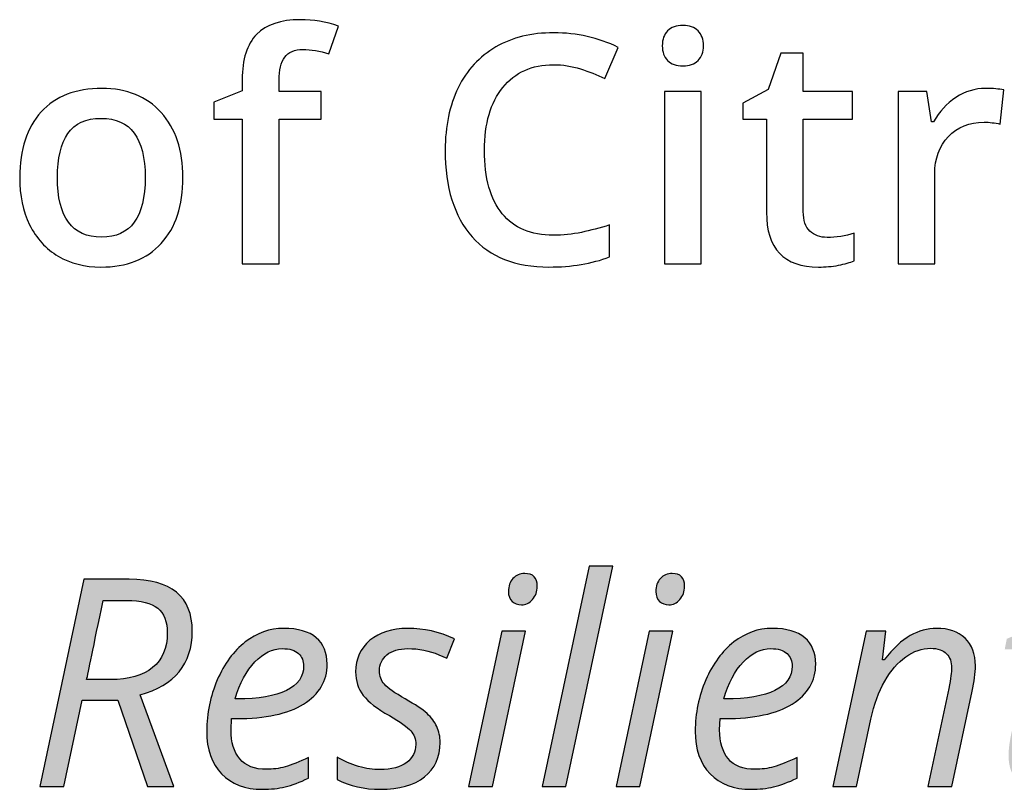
# Paper-space layout 'C6.0 DETAILS' of a CAD drawing. Header units: feet. Extents: x -24 to 101, y -3 to 30.
# Tile 16 of 29: x 39.831 to 40.103, y 15.503 to 15.716. Entities that reach past the tile are written whole.
import ezdxf

# ---------------------------------------------------------------- set-up
doc = ezdxf.new("R2010")
doc.units = ezdxf.units.FT
doc.header["$MEASUREMENT"] = 0
doc.layers.add('BDR-LOGO', color=135, linetype='Continuous')
doc.layers.add('G-TEXT-ST02', color=2, linetype='Continuous')
doc.layers.add('G-BRDR-LOGO-NPLT', color=7, linetype='Continuous', true_color=0x373a37, plot=False)
doc.layers.add('G-BRDR-LOGO-ST02', color=7, linetype='Continuous', true_color=0x373a37)

# ---------------------------------------------------------------- blocks, each defined once
blk = doc.blocks.new('A$C1309c7e8')
at = {"layer": 'G-BRDR-LOGO-ST02'}
h = blk.add_hatch(color=256, dxfattribs=at)
h.dxf.hatch_style = 1
edge = h.paths.add_edge_path()
edge.add_spline(control_points=[(0.42499, -1.2741), (0.41966, -1.29993), (0.41663, -1.31452), (0.41589, -1.31793), (0.41589, -1.31793), (0.42907, -1.31793), (0.42907, -1.31793), (0.43915, -1.31793), (0.44691, -1.3157), (0.45235, -1.31126), (0.45779, -1.30683), (0.4605, -1.30044), (0.4605, -1.29213), (0.4605, -1.28582), (0.45873, -1.28122), (0.45522, -1.27838), (0.45167, -1.27553), (0.44595, -1.2741), (0.438, -1.2741), (0.438, -1.2741), (0.42499, -1.2741), (0.42499, -1.2741)], knot_values=[0, 0, 0, 0, 1, 1, 1, 2, 2, 2, 3, 3, 3, 4, 4, 4, 5, 5, 5, 6, 6, 6, 7, 7, 7, 7], degree=3, periodic=0)
edge = h.paths.add_edge_path()
edge.add_spline(control_points=[(0.41346, -1.32937), (0.41346, -1.32937), (0.40335, -1.37704), (0.40335, -1.37704), (0.40335, -1.37704), (0.39002, -1.37704), (0.39002, -1.37704), (0.39002, -1.37704), (0.41425, -1.26242), (0.41425, -1.26242), (0.41425, -1.26242), (0.43934, -1.26242), (0.43934, -1.26242), (0.46265, -1.26242), (0.4743, -1.27199), (0.4743, -1.29112), (0.4743, -1.3093), (0.46469, -1.32103), (0.44545, -1.32632), (0.44545, -1.32632), (0.46419, -1.37704), (0.46419, -1.37704), (0.46419, -1.37704), (0.44961, -1.37704), (0.44961, -1.37704), (0.44961, -1.37704), (0.43322, -1.32937), (0.43322, -1.32937), (0.43322, -1.32937), (0.41346, -1.32937), (0.41346, -1.32937)], knot_values=[0, 0, 0, 0, 1, 1, 1, 2, 2, 2, 3, 3, 3, 4, 4, 4, 5, 5, 5, 6, 6, 6, 7, 7, 7, 8, 8, 8, 9, 9, 9, 10, 10, 10, 10], degree=3, periodic=0)
edge = h.paths.add_edge_path()
edge.add_spline(control_points=[(0.52408, -1.30076), (0.5187, -1.30076), (0.51364, -1.30322), (0.50892, -1.30813), (0.50418, -1.31303), (0.50056, -1.31986), (0.49805, -1.32859), (0.49805, -1.32859), (0.49899, -1.32859), (0.49899, -1.32859), (0.51091, -1.32859), (0.52005, -1.32704), (0.52639, -1.32392), (0.53275, -1.32081), (0.53592, -1.31631), (0.53592, -1.3104), (0.53592, -1.30763), (0.53496, -1.30534), (0.53307, -1.3035), (0.53115, -1.30167), (0.52816, -1.30076), (0.52408, -1.30076)], knot_values=[0, 0, 0, 0, 1, 1, 1, 2, 2, 2, 3, 3, 3, 4, 4, 4, 5, 5, 5, 6, 6, 6, 7, 7, 7, 7], degree=3, periodic=0)
edge = h.paths.add_edge_path()
edge.add_spline(control_points=[(0.51318, -1.37861), (0.50357, -1.37861), (0.49602, -1.37575), (0.49053, -1.37006), (0.48504, -1.36437), (0.4823, -1.35647), (0.4823, -1.34638), (0.4823, -1.33655), (0.48424, -1.32715), (0.48813, -1.31812), (0.49203, -1.30912), (0.49719, -1.30209), (0.50362, -1.29707), (0.51005, -1.29206), (0.51714, -1.28955), (0.52487, -1.28955), (0.53286, -1.28955), (0.53887, -1.29129), (0.5429, -1.29475), (0.54693, -1.29823), (0.54893, -1.30308), (0.54893, -1.3093), (0.54893, -1.31871), (0.54459, -1.3261), (0.53592, -1.33144), (0.52725, -1.3368), (0.51483, -1.33949), (0.49868, -1.33949), (0.49868, -1.33949), (0.49609, -1.33949), (0.49609, -1.33949), (0.49609, -1.33949), (0.49578, -1.34576), (0.49578, -1.34576), (0.49578, -1.35261), (0.49738, -1.35794), (0.50061, -1.3618), (0.50381, -1.36562), (0.50879, -1.36755), (0.51554, -1.36755), (0.51883, -1.36755), (0.52222, -1.36708), (0.5257, -1.36614), (0.52916, -1.3652), (0.53349, -1.36348), (0.53866, -1.36097), (0.53866, -1.36097), (0.53866, -1.37241), (0.53866, -1.37241), (0.53376, -1.37472), (0.52941, -1.37632), (0.52565, -1.37723), (0.52189, -1.37815), (0.51773, -1.37861), (0.51318, -1.37861)], knot_values=[0, 0, 0, 0, 1, 1, 1, 2, 2, 2, 3, 3, 3, 4, 4, 4, 5, 5, 5, 6, 6, 6, 7, 7, 7, 8, 8, 8, 9, 9, 9, 10, 10, 10, 11, 11, 11, 12, 12, 12, 13, 13, 13, 14, 14, 14, 15, 15, 15, 16, 16, 16, 17, 17, 17, 18, 18, 18, 18], degree=3, periodic=0)
edge = h.paths.add_edge_path()
edge.add_spline(control_points=[(0.61142, -1.35266), (0.61142, -1.36081), (0.60853, -1.36718), (0.60275, -1.37174), (0.59698, -1.37632), (0.58884, -1.37861), (0.57833, -1.37861), (0.5695, -1.37861), (0.56152, -1.3768), (0.55442, -1.3732), (0.55442, -1.3732), (0.55442, -1.36081), (0.55442, -1.36081), (0.55807, -1.363), (0.56203, -1.3647), (0.56626, -1.36591), (0.57049, -1.36711), (0.57441, -1.36771), (0.57802, -1.36771), (0.5846, -1.36771), (0.58957, -1.36641), (0.59291, -1.36379), (0.59625, -1.36117), (0.59793, -1.35783), (0.59793, -1.35375), (0.59793, -1.35078), (0.59702, -1.34827), (0.59519, -1.34623), (0.59335, -1.34419), (0.58942, -1.3414), (0.58335, -1.33784), (0.57656, -1.33403), (0.57175, -1.33028), (0.56892, -1.32663), (0.5661, -1.32298), (0.56469, -1.31863), (0.56469, -1.31362), (0.56469, -1.3064), (0.56733, -1.30059), (0.57261, -1.29616), (0.57789, -1.29176), (0.58484, -1.28955), (0.59346, -1.28955), (0.6024, -1.28955), (0.61102, -1.29148), (0.61933, -1.29535), (0.61933, -1.29535), (0.6151, -1.30609), (0.6151, -1.30609), (0.6151, -1.30609), (0.61071, -1.30413), (0.61071, -1.30413), (0.60543, -1.30189), (0.59969, -1.30076), (0.59346, -1.30076), (0.5886, -1.30076), (0.58479, -1.3019), (0.58202, -1.30416), (0.57924, -1.30645), (0.57786, -1.30938), (0.57786, -1.31299), (0.57786, -1.31592), (0.57879, -1.31843), (0.58064, -1.32051), (0.5825, -1.3226), (0.58633, -1.3253), (0.59213, -1.32859), (0.59773, -1.33172), (0.60174, -1.33442), (0.60416, -1.33666), (0.6066, -1.33891), (0.60841, -1.34132), (0.60961, -1.34392), (0.61082, -1.34649), (0.61142, -1.34941), (0.61142, -1.35266)], knot_values=[0, 0, 0, 0, 1, 1, 1, 2, 2, 2, 3, 3, 3, 4, 4, 4, 5, 5, 5, 6, 6, 6, 7, 7, 7, 8, 8, 8, 9, 9, 9, 10, 10, 10, 11, 11, 11, 12, 12, 12, 13, 13, 13, 14, 14, 14, 15, 15, 15, 16, 16, 16, 17, 17, 17, 18, 18, 18, 19, 19, 19, 20, 20, 20, 21, 21, 21, 22, 22, 22, 23, 23, 23, 24, 24, 24, 25, 25, 25, 25], degree=3, periodic=0)
edge = h.paths.add_edge_path()
edge.add_spline(control_points=[(0.6492, -1.26916), (0.6492, -1.26623), (0.65003, -1.26385), (0.65171, -1.26198), (0.65339, -1.26013), (0.65555, -1.25921), (0.65822, -1.25921), (0.66281, -1.25921), (0.66512, -1.26156), (0.66512, -1.26626), (0.66512, -1.26913), (0.66424, -1.27156), (0.6625, -1.27355), (0.66074, -1.27555), (0.65872, -1.27653), (0.65642, -1.27653), (0.65433, -1.27653), (0.65261, -1.27589), (0.65124, -1.27462), (0.64988, -1.27333), (0.6492, -1.27152), (0.6492, -1.26916)], knot_values=[0, 0, 0, 0, 1, 1, 1, 2, 2, 2, 3, 3, 3, 4, 4, 4, 5, 5, 5, 6, 6, 6, 7, 7, 7, 7], degree=3, periodic=0)
edge = h.paths.add_edge_path()
edge.add_spline(control_points=[(0.64034, -1.37704), (0.64034, -1.37704), (0.62717, -1.37704), (0.62717, -1.37704), (0.62717, -1.37704), (0.64552, -1.29112), (0.64552, -1.29112), (0.64552, -1.29112), (0.65869, -1.29112), (0.65869, -1.29112), (0.65869, -1.29112), (0.64034, -1.37704), (0.64034, -1.37704)], knot_values=[0, 0, 0, 0, 1, 1, 1, 2, 2, 2, 3, 3, 3, 4, 4, 4, 4], degree=3, periodic=0)
edge = h.paths.add_edge_path()
edge.add_spline(control_points=[(0.68095, -1.37704), (0.68095, -1.37704), (0.66778, -1.37704), (0.66778, -1.37704), (0.66778, -1.37704), (0.69381, -1.25505), (0.69381, -1.25505), (0.69381, -1.25505), (0.70698, -1.25505), (0.70698, -1.25505), (0.70698, -1.25505), (0.68095, -1.37704), (0.68095, -1.37704)], knot_values=[0, 0, 0, 0, 1, 1, 1, 2, 2, 2, 3, 3, 3, 4, 4, 4, 4], degree=3, periodic=0)
edge = h.paths.add_edge_path()
edge.add_spline(control_points=[(0.73074, -1.26916), (0.73074, -1.26623), (0.73157, -1.26385), (0.73324, -1.26198), (0.73492, -1.26013), (0.73709, -1.25921), (0.73975, -1.25921), (0.74435, -1.25921), (0.74665, -1.26156), (0.74665, -1.26626), (0.74665, -1.26913), (0.74577, -1.27156), (0.74403, -1.27355), (0.74228, -1.27555), (0.74025, -1.27653), (0.73795, -1.27653), (0.73586, -1.27653), (0.73414, -1.27589), (0.73277, -1.27462), (0.73141, -1.27333), (0.73074, -1.27152), (0.73074, -1.26916)], knot_values=[0, 0, 0, 0, 1, 1, 1, 2, 2, 2, 3, 3, 3, 4, 4, 4, 5, 5, 5, 6, 6, 6, 7, 7, 7, 7], degree=3, periodic=0)
edge = h.paths.add_edge_path()
edge.add_spline(control_points=[(0.72188, -1.37704), (0.72188, -1.37704), (0.70871, -1.37704), (0.70871, -1.37704), (0.70871, -1.37704), (0.72705, -1.29112), (0.72705, -1.29112), (0.72705, -1.29112), (0.74022, -1.29112), (0.74022, -1.29112), (0.74022, -1.29112), (0.72188, -1.37704), (0.72188, -1.37704)], knot_values=[0, 0, 0, 0, 1, 1, 1, 2, 2, 2, 3, 3, 3, 4, 4, 4, 4], degree=3, periodic=0)
edge = h.paths.add_edge_path()
edge.add_spline(control_points=[(0.79432, -1.30076), (0.78894, -1.30076), (0.78387, -1.30322), (0.77915, -1.30813), (0.77442, -1.31303), (0.7708, -1.31986), (0.76829, -1.32859), (0.76829, -1.32859), (0.76923, -1.32859), (0.76923, -1.32859), (0.78114, -1.32859), (0.79029, -1.32704), (0.79662, -1.32392), (0.80299, -1.32081), (0.80615, -1.31631), (0.80615, -1.3104), (0.80615, -1.30763), (0.8052, -1.30534), (0.8033, -1.3035), (0.80139, -1.30167), (0.79839, -1.30076), (0.79432, -1.30076)], knot_values=[0, 0, 0, 0, 1, 1, 1, 2, 2, 2, 3, 3, 3, 4, 4, 4, 5, 5, 5, 6, 6, 6, 7, 7, 7, 7], degree=3, periodic=0)
edge = h.paths.add_edge_path()
edge.add_spline(control_points=[(0.78342, -1.37861), (0.77381, -1.37861), (0.76625, -1.37575), (0.76076, -1.37006), (0.75527, -1.36437), (0.75253, -1.35647), (0.75253, -1.34638), (0.75253, -1.33655), (0.75447, -1.32715), (0.75836, -1.31812), (0.76227, -1.30912), (0.76743, -1.30209), (0.77385, -1.29707), (0.78028, -1.29206), (0.78737, -1.28955), (0.7951, -1.28955), (0.8031, -1.28955), (0.8091, -1.29129), (0.81313, -1.29475), (0.81716, -1.29823), (0.81917, -1.30308), (0.81917, -1.3093), (0.81917, -1.31871), (0.81482, -1.3261), (0.80615, -1.33144), (0.79748, -1.3368), (0.78506, -1.33949), (0.76891, -1.33949), (0.76891, -1.33949), (0.76633, -1.33949), (0.76633, -1.33949), (0.76633, -1.33949), (0.76601, -1.34576), (0.76601, -1.34576), (0.76601, -1.35261), (0.76761, -1.35794), (0.77084, -1.3618), (0.77404, -1.36562), (0.77903, -1.36755), (0.78577, -1.36755), (0.78906, -1.36755), (0.79245, -1.36708), (0.79593, -1.36614), (0.7994, -1.3652), (0.80372, -1.36348), (0.8089, -1.36097), (0.8089, -1.36097), (0.8089, -1.37241), (0.8089, -1.37241), (0.80399, -1.37472), (0.79965, -1.37632), (0.79588, -1.37723), (0.79212, -1.37815), (0.78797, -1.37861), (0.78342, -1.37861)], knot_values=[0, 0, 0, 0, 1, 1, 1, 2, 2, 2, 3, 3, 3, 4, 4, 4, 5, 5, 5, 6, 6, 6, 7, 7, 7, 8, 8, 8, 9, 9, 9, 10, 10, 10, 11, 11, 11, 12, 12, 12, 13, 13, 13, 14, 14, 14, 15, 15, 15, 16, 16, 16, 17, 17, 17, 18, 18, 18, 18], degree=3, periodic=0)
edge = h.paths.add_edge_path()
edge.add_spline(control_points=[(0.88118, -1.37704), (0.88118, -1.37704), (0.89278, -1.32279), (0.89278, -1.32279), (0.89383, -1.31735), (0.89435, -1.31358), (0.89435, -1.3115), (0.89435, -1.30821), (0.89342, -1.30557), (0.89157, -1.30358), (0.88971, -1.30159), (0.88675, -1.3006), (0.88267, -1.3006), (0.87801, -1.3006), (0.87348, -1.30217), (0.86906, -1.30531), (0.86465, -1.30844), (0.86075, -1.31291), (0.85739, -1.31871), (0.85401, -1.32451), (0.85147, -1.33154), (0.84974, -1.3398), (0.84974, -1.3398), (0.84182, -1.37704), (0.84182, -1.37704), (0.84182, -1.37704), (0.82865, -1.37704), (0.82865, -1.37704), (0.82865, -1.37704), (0.847, -1.29112), (0.847, -1.29112), (0.847, -1.29112), (0.8579, -1.29112), (0.8579, -1.29112), (0.8579, -1.29112), (0.85617, -1.30703), (0.85617, -1.30703), (0.85617, -1.30703), (0.85695, -1.30703), (0.85695, -1.30703), (0.86197, -1.30065), (0.86682, -1.29615), (0.8715, -1.2935), (0.87618, -1.29086), (0.88102, -1.28955), (0.88604, -1.28955), (0.89267, -1.28955), (0.89791, -1.29137), (0.90177, -1.295), (0.90559, -1.29863), (0.90752, -1.30371), (0.90752, -1.31024), (0.90752, -1.31437), (0.90692, -1.31907), (0.90572, -1.32436), (0.90572, -1.32436), (0.89451, -1.37704), (0.89451, -1.37704), (0.89451, -1.37704), (0.88118, -1.37704), (0.88118, -1.37704)], knot_values=[0, 0, 0, 0, 1, 1, 1, 2, 2, 2, 3, 3, 3, 4, 4, 4, 5, 5, 5, 6, 6, 6, 7, 7, 7, 8, 8, 8, 9, 9, 9, 10, 10, 10, 11, 11, 11, 12, 12, 12, 13, 13, 13, 14, 14, 14, 15, 15, 15, 16, 16, 16, 17, 17, 17, 18, 18, 18, 19, 19, 19, 20, 20, 20, 20], degree=3, periodic=0)
edge = h.paths.add_edge_path()
edge.add_spline(control_points=[(0.94766, -1.36787), (0.95053, -1.36787), (0.95429, -1.36719), (0.95895, -1.36583), (0.95895, -1.36583), (0.95895, -1.37594), (0.95895, -1.37594), (0.95718, -1.37668), (0.95498, -1.3773), (0.95236, -1.37782), (0.94974, -1.37834), (0.94766, -1.37861), (0.94609, -1.37861), (0.93955, -1.37861), (0.93455, -1.37705), (0.93109, -1.37393), (0.92761, -1.37083), (0.92586, -1.36619), (0.92586, -1.36003), (0.92586, -1.35658), (0.92634, -1.35266), (0.92728, -1.34827), (0.92728, -1.34827), (0.93723, -1.30107), (0.93723, -1.30107), (0.93723, -1.30107), (0.92375, -1.30107), (0.92375, -1.30107), (0.92375, -1.30107), (0.92485, -1.29535), (0.92485, -1.29535), (0.92485, -1.29535), (0.93935, -1.28923), (0.93935, -1.28923), (0.93935, -1.28923), (0.94915, -1.27136), (0.94915, -1.27136), (0.94915, -1.27136), (0.95683, -1.27136), (0.95683, -1.27136), (0.95683, -1.27136), (0.95252, -1.29112), (0.95252, -1.29112), (0.95252, -1.29112), (0.974, -1.29112), (0.974, -1.29112), (0.974, -1.29112), (0.97196, -1.30107), (0.97196, -1.30107), (0.97196, -1.30107), (0.95056, -1.30107), (0.95056, -1.30107), (0.95056, -1.30107), (0.94045, -1.34842), (0.94045, -1.34842), (0.93951, -1.35297), (0.93904, -1.35642), (0.93904, -1.35877), (0.93904, -1.3617), (0.93979, -1.36395), (0.94131, -1.36551), (0.94283, -1.36708), (0.94495, -1.36787), (0.94766, -1.36787)], knot_values=[0, 0, 0, 0, 1, 1, 1, 2, 2, 2, 3, 3, 3, 4, 4, 4, 5, 5, 5, 6, 6, 6, 7, 7, 7, 8, 8, 8, 9, 9, 9, 10, 10, 10, 11, 11, 11, 12, 12, 12, 13, 13, 13, 14, 14, 14, 15, 15, 15, 16, 16, 16, 17, 17, 17, 18, 18, 18, 19, 19, 19, 20, 20, 20, 21, 21, 21, 21], degree=3, periodic=0)
at = {"layer": 'G-BRDR-LOGO-NPLT'}
for points, knots in [([(0.54558, -1.00788), (0.54558, -1.00788), (0.52231, -1.00788), (0.52231, -1.00788), (0.52231, -1.00788), (0.52231, -1.08791), (0.52231, -1.08791), (0.52231, -1.08791), (0.50196, -1.08791), (0.50196, -1.08791), (0.50196, -1.08791), (0.50196, -1.00788), (0.50196, -1.00788), (0.50196, -1.00788), (0.48625, -1.00788), (0.48625, -1.00788), (0.48625, -1.00788), (0.48625, -0.9984), (0.48625, -0.9984), (0.48625, -0.9984), (0.50196, -0.99219), (0.50196, -0.99219), (0.50196, -0.99219), (0.50196, -0.98598), (0.50196, -0.98598), (0.50196, -0.97471), (0.50459, -0.96636), (0.50989, -0.96092), (0.51518, -0.9555), (0.52325, -0.95279), (0.53412, -0.95279), (0.54125, -0.95279), (0.54826, -0.95396), (0.55516, -0.95631), (0.55516, -0.95631), (0.54981, -0.97166), (0.54981, -0.97166), (0.54481, -0.97005), (0.54004, -0.96925), (0.5355, -0.96925), (0.5309, -0.96925), (0.52755, -0.97068), (0.52545, -0.97351), (0.52334, -0.97637), (0.52231, -0.98063), (0.52231, -0.98632), (0.52231, -0.98632), (0.52231, -0.99253), (0.52231, -0.99253), (0.52231, -0.99253), (0.54558, -0.99253), (0.54558, -0.99253), (0.54558, -0.99253), (0.54558, -1.00788), (0.54558, -1.00788)], [0, 0, 0, 0, 1, 1, 1, 2, 2, 2, 3, 3, 3, 4, 4, 4, 5, 5, 5, 6, 6, 6, 7, 7, 7, 8, 8, 8, 9, 9, 9, 10, 10, 10, 11, 11, 11, 12, 12, 12, 13, 13, 13, 14, 14, 14, 15, 15, 15, 16, 16, 16, 17, 17, 17, 18, 18, 18, 18]), ([(0.73429, -0.96727), (0.73429, -0.96364), (0.73528, -0.96086), (0.73727, -0.9589), (0.73925, -0.95694), (0.74209, -0.95597), (0.74576, -0.95597), (0.74933, -0.95597), (0.75211, -0.95694), (0.75408, -0.9589), (0.75607, -0.96086), (0.75706, -0.96364), (0.75706, -0.96727), (0.75706, -0.97072), (0.75607, -0.97344), (0.75408, -0.97541), (0.75211, -0.9774), (0.74933, -0.97839), (0.74576, -0.97839), (0.74209, -0.97839), (0.73925, -0.9774), (0.73727, -0.97541), (0.73528, -0.97344), (0.73429, -0.97072), (0.73429, -0.96727)], [0, 0, 0, 0, 1, 1, 1, 2, 2, 2, 3, 3, 3, 4, 4, 4, 5, 5, 5, 6, 6, 6, 7, 7, 7, 8, 8, 8, 8]), ([(0.67405, -0.9777), (0.66222, -0.9777), (0.6529, -0.9819), (0.64611, -0.99029), (0.63934, -0.99868), (0.63595, -1.01027), (0.63595, -1.02504), (0.63595, -1.04051), (0.63922, -1.05221), (0.64574, -1.06014), (0.65226, -1.06808), (0.6617, -1.07204), (0.67405, -1.07204), (0.67942, -1.07204), (0.68459, -1.07151), (0.68958, -1.07044), (0.69459, -1.06938), (0.69978, -1.06801), (0.70519, -1.06635), (0.70519, -1.06635), (0.70519, -1.08402), (0.70519, -1.08402), (0.6953, -1.08777), (0.68409, -1.08964), (0.67156, -1.08964), (0.65311, -1.08964), (0.63893, -1.08404), (0.62906, -1.07286), (0.61916, -1.06168), (0.61422, -1.04569), (0.61422, -1.02488), (0.61422, -1.01177), (0.61662, -1.00029), (0.62142, -0.99046), (0.62622, -0.98063), (0.63316, -0.97311), (0.64224, -0.96787), (0.65132, -0.96263), (0.66198, -0.96003), (0.67424, -0.96003), (0.68712, -0.96003), (0.69902, -0.96273), (0.70993, -0.96812), (0.70993, -0.96812), (0.70253, -0.98529), (0.70253, -0.98529), (0.69826, -0.98328), (0.69376, -0.98151), (0.68903, -0.97999), (0.68428, -0.97847), (0.67929, -0.9777), (0.67405, -0.9777)], [0, 0, 0, 0, 1, 1, 1, 2, 2, 2, 3, 3, 3, 4, 4, 4, 5, 5, 5, 6, 6, 6, 7, 7, 7, 8, 8, 8, 9, 9, 9, 10, 10, 10, 11, 11, 11, 12, 12, 12, 13, 13, 13, 14, 14, 14, 15, 15, 15, 16, 16, 16, 17, 17, 17, 17]), ([(0.82556, -1.07325), (0.8305, -1.07325), (0.83546, -1.07248), (0.8404, -1.07091), (0.8404, -1.07091), (0.8404, -1.08619), (0.8404, -1.08619), (0.83815, -1.08716), (0.83527, -1.08799), (0.83173, -1.08865), (0.8282, -1.08931), (0.82453, -1.08964), (0.82074, -1.08964), (0.80153, -1.08964), (0.79193, -1.07952), (0.79193, -1.05928), (0.79193, -1.05928), (0.79193, -1.00788), (0.79193, -1.00788), (0.79193, -1.00788), (0.7789, -1.00788), (0.7789, -1.00788), (0.7789, -1.00788), (0.7789, -0.99892), (0.7789, -0.99892), (0.7789, -0.99892), (0.79289, -0.9915), (0.79289, -0.9915), (0.79289, -0.9915), (0.79979, -0.97132), (0.79979, -0.97132), (0.79979, -0.97132), (0.81228, -0.97132), (0.81228, -0.97132), (0.81228, -0.97132), (0.81228, -0.99253), (0.81228, -0.99253), (0.81228, -0.99253), (0.83946, -0.99253), (0.83946, -0.99253), (0.83946, -0.99253), (0.83946, -1.00788), (0.83946, -1.00788), (0.83946, -1.00788), (0.81228, -1.00788), (0.81228, -1.00788), (0.81228, -1.00788), (0.81228, -1.05894), (0.81228, -1.05894), (0.81228, -1.06383), (0.81351, -1.06743), (0.81595, -1.06975), (0.8184, -1.07209), (0.8216, -1.07325), (0.82556, -1.07325)], [0, 0, 0, 0, 1, 1, 1, 2, 2, 2, 3, 3, 3, 4, 4, 4, 5, 5, 5, 6, 6, 6, 7, 7, 7, 8, 8, 8, 9, 9, 9, 10, 10, 10, 11, 11, 11, 12, 12, 12, 13, 13, 13, 14, 14, 14, 15, 15, 15, 16, 16, 16, 17, 17, 17, 18, 18, 18, 18]), ([(0.46914, -1.04006), (0.46914, -1.05563), (0.46514, -1.06779), (0.45715, -1.07653), (0.44915, -1.08526), (0.43803, -1.08964), (0.42377, -1.08964), (0.41486, -1.08964), (0.40699, -1.08763), (0.40015, -1.0836), (0.3933, -1.07957), (0.38805, -1.0738), (0.38436, -1.06627), (0.38068, -1.05873), (0.37884, -1.05), (0.37884, -1.04006), (0.37884, -1.02458), (0.38281, -1.01251), (0.39074, -1.00384), (0.39868, -0.99515), (0.40986, -0.99081), (0.4243, -0.99081), (0.4381, -0.99081), (0.44901, -0.99525), (0.45707, -1.00414), (0.46511, -1.01301), (0.46914, -1.02499), (0.46914, -1.04006)], [0, 0, 0, 0, 1, 1, 1, 2, 2, 2, 3, 3, 3, 4, 4, 4, 5, 5, 5, 6, 6, 6, 7, 7, 7, 8, 8, 8, 9, 9, 9, 9]), ([(0.91315, -0.99081), (0.91723, -0.99081), (0.92058, -0.99109), (0.92323, -0.99167), (0.92323, -0.99167), (0.92124, -1.01055), (0.92124, -1.01055), (0.91837, -1.00986), (0.91538, -1.00951), (0.91227, -1.00951), (0.90418, -1.00951), (0.89761, -1.01216), (0.89258, -1.01745), (0.88754, -1.02275), (0.88502, -1.02962), (0.88502, -1.03807), (0.88502, -1.03807), (0.88502, -1.08791), (0.88502, -1.08791), (0.88502, -1.08791), (0.86476, -1.08791), (0.86476, -1.08791), (0.86476, -1.08791), (0.86476, -0.99253), (0.86476, -0.99253), (0.86476, -0.99253), (0.88063, -0.99253), (0.88063, -0.99253), (0.88063, -0.99253), (0.8833, -1.00936), (0.8833, -1.00936), (0.8833, -1.00936), (0.88433, -1.00936), (0.88433, -1.00936), (0.8875, -1.00365), (0.89162, -0.99915), (0.89672, -0.99581), (0.9018, -0.99247), (0.90728, -0.99081), (0.91315, -0.99081)], [0, 0, 0, 0, 1, 1, 1, 2, 2, 2, 3, 3, 3, 4, 4, 4, 5, 5, 5, 6, 6, 6, 7, 7, 7, 8, 8, 8, 9, 9, 9, 10, 10, 10, 11, 11, 11, 12, 12, 12, 13, 13, 13, 13]), ([(0.75576, -1.08791), (0.75576, -1.08791), (0.7355, -1.08791), (0.7355, -1.08791), (0.7355, -1.08791), (0.7355, -0.99253), (0.7355, -0.99253), (0.7355, -0.99253), (0.75576, -0.99253), (0.75576, -0.99253), (0.75576, -0.99253), (0.75576, -1.08791), (0.75576, -1.08791)], [0, 0, 0, 0, 1, 1, 1, 2, 2, 2, 3, 3, 3, 4, 4, 4, 4]), ([(0.39971, -1.04006), (0.39971, -1.06207), (0.40785, -1.07308), (0.42411, -1.07308), (0.44021, -1.07308), (0.44826, -1.06207), (0.44826, -1.04006), (0.44826, -1.01826), (0.44017, -1.00737), (0.42395, -1.00737), (0.41544, -1.00737), (0.40928, -1.01019), (0.40545, -1.01582), (0.40163, -1.02145), (0.39971, -1.02952), (0.39971, -1.04006)], [0, 0, 0, 0, 1, 1, 1, 2, 2, 2, 3, 3, 3, 4, 4, 4, 5, 5, 5, 5]), ([(0.68095, -1.37704), (0.68095, -1.37704), (0.66778, -1.37704), (0.66778, -1.37704), (0.66778, -1.37704), (0.69381, -1.25505), (0.69381, -1.25505), (0.69381, -1.25505), (0.70698, -1.25505), (0.70698, -1.25505), (0.70698, -1.25505), (0.68095, -1.37704), (0.68095, -1.37704)], [0, 0, 0, 0, 1, 1, 1, 2, 2, 2, 3, 3, 3, 4, 4, 4, 4]), ([(0.41346, -1.32937), (0.41346, -1.32937), (0.40335, -1.37704), (0.40335, -1.37704), (0.40335, -1.37704), (0.39002, -1.37704), (0.39002, -1.37704), (0.39002, -1.37704), (0.41425, -1.26242), (0.41425, -1.26242), (0.41425, -1.26242), (0.43934, -1.26242), (0.43934, -1.26242), (0.46265, -1.26242), (0.4743, -1.27199), (0.4743, -1.29112), (0.4743, -1.3093), (0.46469, -1.32103), (0.44545, -1.32632), (0.44545, -1.32632), (0.46419, -1.37704), (0.46419, -1.37704), (0.46419, -1.37704), (0.44961, -1.37704), (0.44961, -1.37704), (0.44961, -1.37704), (0.43322, -1.32937), (0.43322, -1.32937), (0.43322, -1.32937), (0.41346, -1.32937), (0.41346, -1.32937)], [0, 0, 0, 0, 1, 1, 1, 2, 2, 2, 3, 3, 3, 4, 4, 4, 5, 5, 5, 6, 6, 6, 7, 7, 7, 8, 8, 8, 9, 9, 9, 10, 10, 10, 10]), ([(0.6492, -1.26916), (0.6492, -1.26623), (0.65003, -1.26385), (0.65171, -1.26198), (0.65339, -1.26013), (0.65555, -1.25921), (0.65822, -1.25921), (0.66281, -1.25921), (0.66512, -1.26156), (0.66512, -1.26626), (0.66512, -1.26913), (0.66424, -1.27156), (0.6625, -1.27355), (0.66074, -1.27555), (0.65872, -1.27653), (0.65642, -1.27653), (0.65433, -1.27653), (0.65261, -1.27589), (0.65124, -1.27462), (0.64988, -1.27333), (0.6492, -1.27152), (0.6492, -1.26916)], [0, 0, 0, 0, 1, 1, 1, 2, 2, 2, 3, 3, 3, 4, 4, 4, 5, 5, 5, 6, 6, 6, 7, 7, 7, 7]), ([(0.73074, -1.26916), (0.73074, -1.26623), (0.73157, -1.26385), (0.73324, -1.26198), (0.73492, -1.26013), (0.73709, -1.25921), (0.73975, -1.25921), (0.74435, -1.25921), (0.74665, -1.26156), (0.74665, -1.26626), (0.74665, -1.26913), (0.74577, -1.27156), (0.74403, -1.27355), (0.74228, -1.27555), (0.74025, -1.27653), (0.73795, -1.27653), (0.73586, -1.27653), (0.73414, -1.27589), (0.73277, -1.27462), (0.73141, -1.27333), (0.73074, -1.27152), (0.73074, -1.26916)], [0, 0, 0, 0, 1, 1, 1, 2, 2, 2, 3, 3, 3, 4, 4, 4, 5, 5, 5, 6, 6, 6, 7, 7, 7, 7]), ([(0.42499, -1.2741), (0.41966, -1.29993), (0.41663, -1.31452), (0.41589, -1.31793), (0.41589, -1.31793), (0.42907, -1.31793), (0.42907, -1.31793), (0.43915, -1.31793), (0.44691, -1.3157), (0.45235, -1.31126), (0.45779, -1.30683), (0.4605, -1.30044), (0.4605, -1.29213), (0.4605, -1.28582), (0.45873, -1.28122), (0.45522, -1.27838), (0.45167, -1.27553), (0.44595, -1.2741), (0.438, -1.2741), (0.438, -1.2741), (0.42499, -1.2741), (0.42499, -1.2741)], [0, 0, 0, 0, 1, 1, 1, 2, 2, 2, 3, 3, 3, 4, 4, 4, 5, 5, 5, 6, 6, 6, 7, 7, 7, 7]), ([(0.51318, -1.37861), (0.50357, -1.37861), (0.49602, -1.37575), (0.49053, -1.37006), (0.48504, -1.36437), (0.4823, -1.35647), (0.4823, -1.34638), (0.4823, -1.33655), (0.48424, -1.32715), (0.48813, -1.31812), (0.49203, -1.30912), (0.49719, -1.30209), (0.50362, -1.29707), (0.51005, -1.29206), (0.51714, -1.28955), (0.52487, -1.28955), (0.53286, -1.28955), (0.53887, -1.29129), (0.5429, -1.29475), (0.54693, -1.29823), (0.54893, -1.30308), (0.54893, -1.3093), (0.54893, -1.31871), (0.54459, -1.3261), (0.53592, -1.33144), (0.52725, -1.3368), (0.51483, -1.33949), (0.49868, -1.33949), (0.49868, -1.33949), (0.49609, -1.33949), (0.49609, -1.33949), (0.49609, -1.33949), (0.49578, -1.34576), (0.49578, -1.34576), (0.49578, -1.35261), (0.49738, -1.35794), (0.50061, -1.3618), (0.50381, -1.36562), (0.50879, -1.36755), (0.51554, -1.36755), (0.51883, -1.36755), (0.52222, -1.36708), (0.5257, -1.36614), (0.52916, -1.3652), (0.53349, -1.36348), (0.53866, -1.36097), (0.53866, -1.36097), (0.53866, -1.37241), (0.53866, -1.37241), (0.53376, -1.37472), (0.52941, -1.37632), (0.52565, -1.37723), (0.52189, -1.37815), (0.51773, -1.37861), (0.51318, -1.37861)], [0, 0, 0, 0, 1, 1, 1, 2, 2, 2, 3, 3, 3, 4, 4, 4, 5, 5, 5, 6, 6, 6, 7, 7, 7, 8, 8, 8, 9, 9, 9, 10, 10, 10, 11, 11, 11, 12, 12, 12, 13, 13, 13, 14, 14, 14, 15, 15, 15, 16, 16, 16, 17, 17, 17, 18, 18, 18, 18]), ([(0.61142, -1.35266), (0.61142, -1.36081), (0.60853, -1.36718), (0.60275, -1.37174), (0.59698, -1.37632), (0.58884, -1.37861), (0.57833, -1.37861), (0.5695, -1.37861), (0.56152, -1.3768), (0.55442, -1.3732), (0.55442, -1.3732), (0.55442, -1.36081), (0.55442, -1.36081), (0.55807, -1.363), (0.56203, -1.3647), (0.56626, -1.36591), (0.57049, -1.36711), (0.57441, -1.36771), (0.57802, -1.36771), (0.5846, -1.36771), (0.58957, -1.36641), (0.59291, -1.36379), (0.59625, -1.36117), (0.59793, -1.35783), (0.59793, -1.35375), (0.59793, -1.35078), (0.59702, -1.34827), (0.59519, -1.34623), (0.59335, -1.34419), (0.58942, -1.3414), (0.58335, -1.33784), (0.57656, -1.33403), (0.57175, -1.33028), (0.56892, -1.32663), (0.5661, -1.32298), (0.56469, -1.31863), (0.56469, -1.31362), (0.56469, -1.3064), (0.56733, -1.30059), (0.57261, -1.29616), (0.57789, -1.29176), (0.58484, -1.28955), (0.59346, -1.28955), (0.6024, -1.28955), (0.61102, -1.29148), (0.61933, -1.29535), (0.61933, -1.29535), (0.6151, -1.30609), (0.6151, -1.30609), (0.6151, -1.30609), (0.61071, -1.30413), (0.61071, -1.30413), (0.60543, -1.30189), (0.59969, -1.30076), (0.59346, -1.30076), (0.5886, -1.30076), (0.58479, -1.3019), (0.58202, -1.30416), (0.57924, -1.30645), (0.57786, -1.30938), (0.57786, -1.31299), (0.57786, -1.31592), (0.57879, -1.31843), (0.58064, -1.32051), (0.5825, -1.3226), (0.58633, -1.3253), (0.59213, -1.32859), (0.59773, -1.33172), (0.60174, -1.33442), (0.60416, -1.33666), (0.6066, -1.33891), (0.60841, -1.34132), (0.60961, -1.34392), (0.61082, -1.34649), (0.61142, -1.34941), (0.61142, -1.35266)], [0, 0, 0, 0, 1, 1, 1, 2, 2, 2, 3, 3, 3, 4, 4, 4, 5, 5, 5, 6, 6, 6, 7, 7, 7, 8, 8, 8, 9, 9, 9, 10, 10, 10, 11, 11, 11, 12, 12, 12, 13, 13, 13, 14, 14, 14, 15, 15, 15, 16, 16, 16, 17, 17, 17, 18, 18, 18, 19, 19, 19, 20, 20, 20, 21, 21, 21, 22, 22, 22, 23, 23, 23, 24, 24, 24, 25, 25, 25, 25]), ([(0.78342, -1.37861), (0.77381, -1.37861), (0.76625, -1.37575), (0.76076, -1.37006), (0.75527, -1.36437), (0.75253, -1.35647), (0.75253, -1.34638), (0.75253, -1.33655), (0.75447, -1.32715), (0.75836, -1.31812), (0.76227, -1.30912), (0.76743, -1.30209), (0.77385, -1.29707), (0.78028, -1.29206), (0.78737, -1.28955), (0.7951, -1.28955), (0.8031, -1.28955), (0.8091, -1.29129), (0.81313, -1.29475), (0.81716, -1.29823), (0.81917, -1.30308), (0.81917, -1.3093), (0.81917, -1.31871), (0.81482, -1.3261), (0.80615, -1.33144), (0.79748, -1.3368), (0.78506, -1.33949), (0.76891, -1.33949), (0.76891, -1.33949), (0.76633, -1.33949), (0.76633, -1.33949), (0.76633, -1.33949), (0.76601, -1.34576), (0.76601, -1.34576), (0.76601, -1.35261), (0.76761, -1.35794), (0.77084, -1.3618), (0.77404, -1.36562), (0.77903, -1.36755), (0.78577, -1.36755), (0.78906, -1.36755), (0.79245, -1.36708), (0.79593, -1.36614), (0.7994, -1.3652), (0.80372, -1.36348), (0.8089, -1.36097), (0.8089, -1.36097), (0.8089, -1.37241), (0.8089, -1.37241), (0.80399, -1.37472), (0.79965, -1.37632), (0.79588, -1.37723), (0.79212, -1.37815), (0.78797, -1.37861), (0.78342, -1.37861)], [0, 0, 0, 0, 1, 1, 1, 2, 2, 2, 3, 3, 3, 4, 4, 4, 5, 5, 5, 6, 6, 6, 7, 7, 7, 8, 8, 8, 9, 9, 9, 10, 10, 10, 11, 11, 11, 12, 12, 12, 13, 13, 13, 14, 14, 14, 15, 15, 15, 16, 16, 16, 17, 17, 17, 18, 18, 18, 18]), ([(0.88118, -1.37704), (0.88118, -1.37704), (0.89278, -1.32279), (0.89278, -1.32279), (0.89383, -1.31735), (0.89435, -1.31358), (0.89435, -1.3115), (0.89435, -1.30821), (0.89342, -1.30557), (0.89157, -1.30358), (0.88971, -1.30159), (0.88675, -1.3006), (0.88267, -1.3006), (0.87801, -1.3006), (0.87348, -1.30217), (0.86906, -1.30531), (0.86465, -1.30844), (0.86075, -1.31291), (0.85739, -1.31871), (0.85401, -1.32451), (0.85147, -1.33154), (0.84974, -1.3398), (0.84974, -1.3398), (0.84182, -1.37704), (0.84182, -1.37704), (0.84182, -1.37704), (0.82865, -1.37704), (0.82865, -1.37704), (0.82865, -1.37704), (0.847, -1.29112), (0.847, -1.29112), (0.847, -1.29112), (0.8579, -1.29112), (0.8579, -1.29112), (0.8579, -1.29112), (0.85617, -1.30703), (0.85617, -1.30703), (0.85617, -1.30703), (0.85695, -1.30703), (0.85695, -1.30703), (0.86197, -1.30065), (0.86682, -1.29615), (0.8715, -1.2935), (0.87618, -1.29086), (0.88102, -1.28955), (0.88604, -1.28955), (0.89267, -1.28955), (0.89791, -1.29137), (0.90177, -1.295), (0.90559, -1.29863), (0.90752, -1.30371), (0.90752, -1.31024), (0.90752, -1.31437), (0.90692, -1.31907), (0.90572, -1.32436), (0.90572, -1.32436), (0.89451, -1.37704), (0.89451, -1.37704), (0.89451, -1.37704), (0.88118, -1.37704), (0.88118, -1.37704)], [0, 0, 0, 0, 1, 1, 1, 2, 2, 2, 3, 3, 3, 4, 4, 4, 5, 5, 5, 6, 6, 6, 7, 7, 7, 8, 8, 8, 9, 9, 9, 10, 10, 10, 11, 11, 11, 12, 12, 12, 13, 13, 13, 14, 14, 14, 15, 15, 15, 16, 16, 16, 17, 17, 17, 18, 18, 18, 19, 19, 19, 20, 20, 20, 20]), ([(0.64034, -1.37704), (0.64034, -1.37704), (0.62717, -1.37704), (0.62717, -1.37704), (0.62717, -1.37704), (0.64552, -1.29112), (0.64552, -1.29112), (0.64552, -1.29112), (0.65869, -1.29112), (0.65869, -1.29112), (0.65869, -1.29112), (0.64034, -1.37704), (0.64034, -1.37704)], [0, 0, 0, 0, 1, 1, 1, 2, 2, 2, 3, 3, 3, 4, 4, 4, 4]), ([(0.72188, -1.37704), (0.72188, -1.37704), (0.70871, -1.37704), (0.70871, -1.37704), (0.70871, -1.37704), (0.72705, -1.29112), (0.72705, -1.29112), (0.72705, -1.29112), (0.74022, -1.29112), (0.74022, -1.29112), (0.74022, -1.29112), (0.72188, -1.37704), (0.72188, -1.37704)], [0, 0, 0, 0, 1, 1, 1, 2, 2, 2, 3, 3, 3, 4, 4, 4, 4]), ([(0.52408, -1.30076), (0.5187, -1.30076), (0.51364, -1.30322), (0.50892, -1.30813), (0.50418, -1.31303), (0.50056, -1.31986), (0.49805, -1.32859), (0.49805, -1.32859), (0.49899, -1.32859), (0.49899, -1.32859), (0.51091, -1.32859), (0.52005, -1.32704), (0.52639, -1.32392), (0.53275, -1.32081), (0.53592, -1.31631), (0.53592, -1.3104), (0.53592, -1.30763), (0.53496, -1.30534), (0.53307, -1.3035), (0.53115, -1.30167), (0.52816, -1.30076), (0.52408, -1.30076)], [0, 0, 0, 0, 1, 1, 1, 2, 2, 2, 3, 3, 3, 4, 4, 4, 5, 5, 5, 6, 6, 6, 7, 7, 7, 7]), ([(0.79432, -1.30076), (0.78894, -1.30076), (0.78387, -1.30322), (0.77915, -1.30813), (0.77442, -1.31303), (0.7708, -1.31986), (0.76829, -1.32859), (0.76829, -1.32859), (0.76923, -1.32859), (0.76923, -1.32859), (0.78114, -1.32859), (0.79029, -1.32704), (0.79662, -1.32392), (0.80299, -1.32081), (0.80615, -1.31631), (0.80615, -1.3104), (0.80615, -1.30763), (0.8052, -1.30534), (0.8033, -1.3035), (0.80139, -1.30167), (0.79839, -1.30076), (0.79432, -1.30076)], [0, 0, 0, 0, 1, 1, 1, 2, 2, 2, 3, 3, 3, 4, 4, 4, 5, 5, 5, 6, 6, 6, 7, 7, 7, 7])]:
    blk.add_open_spline(points, degree=3, knots=knots, dxfattribs=at)
blk = doc.blocks.new('C_TBLK-PACTOLA_02403811')
at = {"layer": 'BDR-LOGO', "xscale": 0.5, "yscale": 0.5, "zscale": 0.5}
blk.add_blockref('A$C1309c7e8', (39.64114, 16.19232), dxfattribs=at)

psp = doc.layouts.new('C6.0 DETAILS')

# ---------------------------------------------------------------- block references
at = {"layer": 'G-TEXT-ST02'}
psp.add_blockref('C_TBLK-PACTOLA_02403811', (0, 0), dxfattribs=at)

doc.saveas('drawing.dxf')
